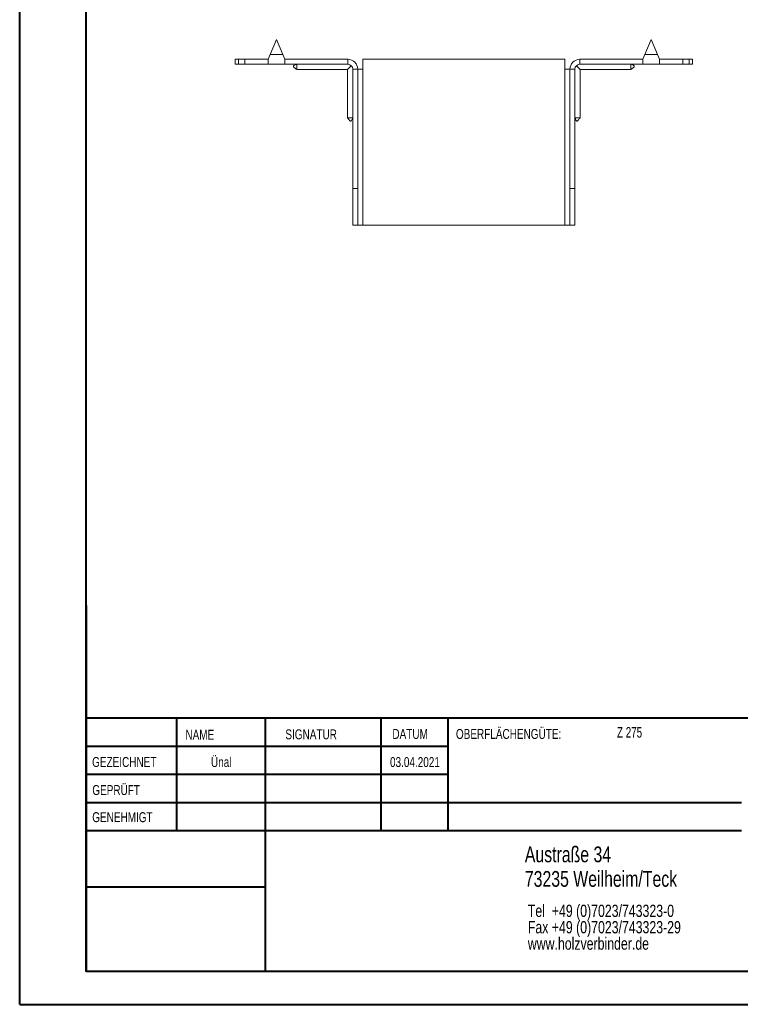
# Model space of a CAD drawing. Header units: millimetres. Extents: x 0 to 210, y 0 to 297.
# Tile 1 of 4: x 0 to 109, y 0 to 149. Entities that reach past the tile are written whole.
import ezdxf

# ---------------------------------------------------------------- set-up
doc = ezdxf.new("R2010")
doc.units = ezdxf.units.MM
doc.styles.add('SLDTEXTSTYLE0', font='TXT', dxfattribs={"width": 0.75})
doc.styles.add('SLDTEXTSTYLE2', font='TXT', dxfattribs={"width": 0.7})

# ---------------------------------------------------------------- blocks, each defined once
blk = doc.blocks.new('SW_NOTE_0')
at = {"color": 0, "linetype": 'Continuous', "lineweight": 0, "char_height": 1.8521, "attachment_point": 1, "style": 'SLDTEXTSTYLE0'}
for s, insert in [('Tel  +49 (0)7023/743323-0', (0, 2.39)), ('Fax +49 (0)7023/743323-29', (0, -0.08)), ('www.holzverbinder.de', (0, -2.55))]:
    blk.add_mtext(s, dxfattribs=dict(at, insert=insert))

msp = doc.modelspace()

# ---------------------------------------------------------------- linework, layer by layer
at = {"color": 7, "linetype": 'Continuous', "lineweight": 40}
for p, q in [((0.08, 0.21), (0.08, 297.21)), ((10.08, 5.21), (10.08, 292.21)), ((10.11, 60.37), (10.11, 5.12)), ((205.08, 43.37), (10.11, 43.37)), ((23.71, 43.37), (23.71, 26.37)), ((37.1, 43.37), (37.1, 5.12)), ((54.51, 43.37), (54.51, 26.37)), ((64.71, 26.37), (64.71, 43.37)), ((64.71, 39.1), (10.11, 39.1)), ((64.71, 34.87), (10.11, 34.87)), ((108.91, 30.62), (10.11, 30.62)), ((108.91, 26.37), (10.11, 26.37)), ((37.1, 17.87), (10.11, 17.87)), ((10.11, 13.71), (10.08, 13.71)), ((10.11, 9.46), (10.08, 9.46)), ((10.08, 5.21), (205.08, 5.21)), ((0.08, 0.21), (210.08, 0.21))]:
    msp.add_line(p, q, dxfattribs=at)
at = {"color": 7, "linetype": 'Continuous', "lineweight": 15}
for p, q in [((38.8, 145.74), (37.86, 143.49)), ((39.74, 143.49), (38.8, 145.74)), ((95.3, 145.74), (94.36, 143.49)), ((96.24, 143.49), (95.3, 145.74)), ((32.55, 142.74), (32.55, 141.99)), ((32.55, 142.74), (33.05, 142.74)), ((33.05, 142.74), (33.05, 141.99)), ((33.05, 142.74), (34.05, 142.74)), ((34.05, 141.99), (34.05, 142.74)), ((37.55, 142.74), (34.05, 142.74)), ((37.86, 143.49), (37.55, 142.74)), ((37.55, 142.74), (37.55, 141.99)), ((37.86, 143.49), (39.74, 143.49)), ((40.05, 142.74), (39.74, 143.49)), ((49.55, 142.74), (40.05, 142.74)), ((40.05, 141.99), (40.05, 142.74)), ((49.55, 141.99), (49.55, 142.74)), ((51.8, 141.24), (51.8, 142.74)), ((82.3, 142.74), (51.8, 142.74)), ((82.3, 142.74), (82.3, 141.24)), ((84.55, 141.99), (84.55, 142.74)), ((84.55, 142.74), (94.05, 142.74)), ((94.36, 143.49), (94.05, 142.74)), ((94.05, 142.74), (94.05, 141.99)), ((94.36, 143.49), (96.24, 143.49)), ((96.55, 142.74), (96.24, 143.49)), ((96.55, 142.74), (100.05, 142.74)), ((96.55, 141.99), (96.55, 142.74)), ((100.05, 141.99), (100.05, 142.74)), ((100.05, 142.74), (101.05, 142.74)), ((101.05, 141.99), (101.05, 142.74)), ((101.05, 142.74), (101.55, 142.74)), ((101.55, 141.99), (101.55, 142.74)), ((33.05, 141.99), (32.55, 141.99)), ((34.05, 141.99), (33.05, 141.99)), ((37.55, 141.99), (34.05, 141.99)), ((37.55, 141.99), (40.05, 141.99)), ((49.55, 141.99), (40.05, 141.99)), ((41.85, 141.19), (49.5, 141.19)), ((49.5, 141.19), (50.08, 141.77)), ((49.5, 141.19), (49.5, 133.93)), ((50.3, 141.24), (51.05, 141.24)), ((50.3, 123.24), (50.3, 141.24)), ((51.05, 123.24), (51.05, 141.24)), ((51.05, 141.24), (51.8, 141.24)), ((51.8, 117.74), (51.8, 141.24)), ((82.3, 141.24), (82.3, 117.74)), ((82.3, 141.24), (83.05, 141.24)), ((83.8, 141.24), (83.05, 141.24)), ((83.05, 123.24), (83.05, 141.24)), ((83.8, 123.24), (83.8, 141.24)), ((84.02, 141.77), (84.6, 141.19)), ((84.55, 141.99), (94.05, 141.99)), ((84.6, 141.19), (92.25, 141.19)), ((84.6, 133.93), (84.6, 141.19)), ((94.05, 141.99), (96.55, 141.99)), ((96.55, 141.99), (100.05, 141.99)), ((101.05, 141.99), (100.05, 141.99)), ((101.55, 141.99), (101.05, 141.99)), ((51.05, 123.24), (50.3, 123.24)), ((50.3, 117.74), (50.3, 123.24)), ((51.05, 117.74), (51.05, 123.24)), ((83.05, 123.24), (83.8, 123.24)), ((83.05, 117.74), (83.05, 123.24)), ((83.8, 117.74), (83.8, 123.24)), ((50.3, 117.74), (51.05, 117.74)), ((51.05, 117.74), (51.8, 117.74)), ((82.3, 117.74), (51.8, 117.74)), ((82.3, 117.74), (83.05, 117.74)), ((83.05, 117.74), (83.8, 117.74))]:
    msp.add_line(p, q, dxfattribs=at)
at = {"color": 7, "linetype": 'Continuous', "lineweight": 0}
for p, q in [((64.71, 39.12), (10.11, 39.12)), ((23.71, 5.21), (23.71, 5.12)), ((54.51, 5.21), (54.51, 5.12))]:
    msp.add_line(p, q, dxfattribs=at)
at = {"color": 7, "linetype": 'Continuous', "lineweight": 15}
for centre, radius, start, end in [((49.55, 141.24), 1.5, 0, 90), ((84.55, 141.24), 1.5, 90, 180), ((49.55, 141.24), 0.75, 0, 90), ((84.55, 141.24), 0.75, 90, 180)]:
    msp.add_arc(centre, radius, start, end, dxfattribs=at)
for points, knots in [([(41.85, 141.99), (41.73, 141.95), (41.56, 141.89), (41.4, 141.79), (41.36, 141.72), (41.35, 141.69), (41.35, 141.65), (41.37, 141.61), (41.43, 141.53), (41.6, 141.4), (41.75, 141.27), (41.86, 141.18)], [0, 0, 0, 0, 0.285501, 0.392615, 0.433608, 0.452355, 0.47104, 0.511905, 0.562272, 0.6953, 1, 1, 1, 1]), ([(41.85, 141.99), (41.85, 141.91), (41.85, 141.72), (41.85, 141.45), (41.85, 141.26), (41.85, 141.18), (41.85, 141.2), (41.85, 141.2)], [0, 0, 0, 0, 0.176999, 0.437532, 0.698072, 0.958616, 1, 1, 1, 1]), ([(92.24, 141.18), (92.33, 141.26), (92.46, 141.37), (92.64, 141.5), (92.72, 141.59), (92.75, 141.65), (92.75, 141.69), (92.74, 141.72), (92.71, 141.77), (92.56, 141.89), (92.4, 141.95), (92.25, 141.99)], [0, 0, 0, 0, 0.256731, 0.386951, 0.489173, 0.528771, 0.547318, 0.566205, 0.608673, 0.662214, 1, 1, 1, 1]), ([(92.25, 141.99), (92.25, 141.91), (92.25, 141.72), (92.25, 141.45), (92.25, 141.26), (92.25, 141.18), (92.25, 141.2), (92.25, 141.2)], [0, 0, 0, 0, 0.176999, 0.437532, 0.698072, 0.958616, 1, 1, 1, 1]), ([(49.49, 133.93), (49.57, 133.85), (49.68, 133.72), (49.81, 133.54), (49.89, 133.45), (49.96, 133.43), (50, 133.43), (50.03, 133.43), (50.07, 133.46), (50.2, 133.61), (50.25, 133.78), (50.3, 133.93)], [0, 0, 0, 0, 0.256731, 0.386951, 0.489173, 0.528771, 0.547318, 0.566205, 0.608673, 0.662214, 1, 1, 1, 1]), ([(49.51, 133.93), (49.51, 133.93), (49.52, 133.93), (49.69, 133.93), (49.91, 133.93), (50.12, 133.93), (50.24, 133.93), (50.3, 133.93)], [0, 0, 0, 0, 0.217783, 0.478083, 0.738383, 0.867316, 1, 1, 1, 1]), ([(83.8, 133.93), (83.84, 133.81), (83.9, 133.64), (84, 133.48), (84.07, 133.43), (84.1, 133.43), (84.14, 133.43), (84.18, 133.44), (84.26, 133.51), (84.39, 133.68), (84.52, 133.83), (84.61, 133.93)], [0, 0, 0, 0, 0.285501, 0.392615, 0.433608, 0.452355, 0.47104, 0.511905, 0.562272, 0.6953, 1, 1, 1, 1]), ([(84.59, 133.93), (84.59, 133.93), (84.57, 133.93), (84.41, 133.93), (84.19, 133.93), (83.98, 133.93), (83.86, 133.93), (83.8, 133.93)], [0, 0, 0, 0, 0.217783, 0.478083, 0.738383, 0.867316, 1, 1, 1, 1])]:
    msp.add_open_spline(points, degree=3, knots=knots, dxfattribs=at)

# ---------------------------------------------------------------- block references
at = {"color": 7, "linetype": 'Continuous', "lineweight": 0}
msp.add_blockref('SW_NOTE_0', (76.7, 12.85), dxfattribs=at)

# ---------------------------------------------------------------- texts
for s, insert, char_height, attachment_point, style in [('NAME', (25.07, 41.62), 1.5, 1, 'SLDTEXTSTYLE0'), ('SIGNATUR', (40.14, 41.68), 1.5, 1, 'SLDTEXTSTYLE0'), ('DATUM', (56.28, 41.74), 1.5, 1, 'SLDTEXTSTYLE0'), ('OBERFLÄCHENGÜTE:', (65.86, 41.74), 1.5, 1, 'SLDTEXTSTYLE0'), ('Z 275', (90.14, 42.03), 1.587, 1, 'SLDTEXTSTYLE2'), ('GEZEICHNET', (11, 37.51), 1.5, 1, 'SLDTEXTSTYLE0'), ('Ünal', (30.47, 37.5), 1.499, 2, 'SLDTEXTSTYLE0'), ('03.04.2021', (59.68, 37.5), 1.499, 2, 'SLDTEXTSTYLE0'), ('GEPRÜFT', (11.03, 33.28), 1.5, 1, 'SLDTEXTSTYLE0'), ('GENEHMIGT', (11.02, 29.19), 1.5, 1, 'SLDTEXTSTYLE0'), ('Austraße 34', (76.25, 24.02), 2.3813, 1, 'SLDTEXTSTYLE0'), ('73235 Weilheim/Teck', (76.25, 20.32), 2.3813, 1, 'SLDTEXTSTYLE0')]:
    msp.add_mtext(s, dxfattribs=dict(at, insert=insert, char_height=char_height, attachment_point=attachment_point, style=style))

doc.saveas('drawing.dxf')
